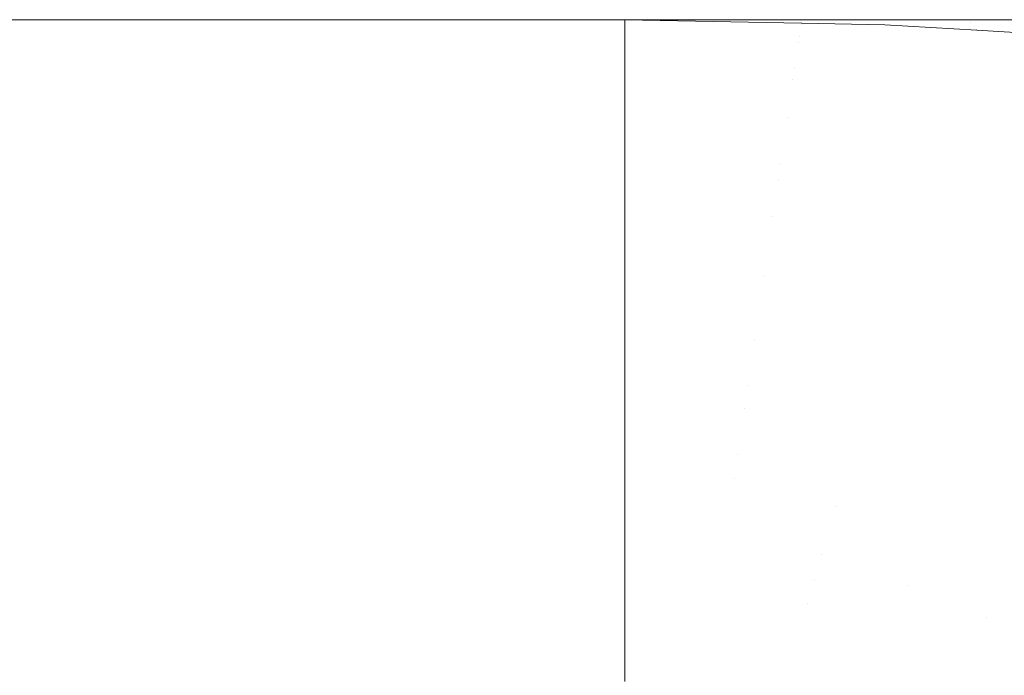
# Model space of a CAD drawing. Header units: centimetres. Extents: x -62 to 63, y 4 to 6.
# Tile 143 of 256: x -20.2918 to -20.21, y 5.9457 to 6.0002. Entities that reach past the tile are written whole.
import ezdxf

# ---------------------------------------------------------------- set-up
doc = ezdxf.new("R2010")
doc.units = ezdxf.units.CM
doc.header["$LTSCALE"] = 2.54
doc.layers.add('Lucido design-1', color=7, linetype='Continuous')

# ---------------------------------------------------------------- blocks, each defined once
blk = doc.blocks.new('Gruppo-4-1')
at = {"color": 7, "linetype": 'Continuous', "lineweight": 9}
for points, invisible_edges in [([(-61.851453, 6.000144, -2276.319046), (-11.919521, 6.000212, -2276.32217), (-36.885487, 6.000212, -2276.32217)], 9), ([(-61.851453, 6.000144, -2276.319046), (62.978378, 6.000144, -2276.319046), (13.046446, 6.000212, -2276.32217), (-11.919521, 6.000212, -2276.32217)], 11), ([(-61.851453, 6.000122, -2276.926414), (-36.885487, 6.000212, -2276.92217), (-20.241509, 6.000212, -2276.92217), (-20.241509, 6.000146, -2276.925294)], 9), ([(-20.241509, 6.000146, -2276.925294), (-20.241509, 6.000122, -2276.926414), (-61.851453, 6.000122, -2276.926414)], 10), ([(-61.851453, 6.000144, -2276.319046), (-61.851453, 6.000117, -2276.317808), (62.978378, 6.000117, -2276.317808), (62.978378, 6.000144, -2276.319046)], 10), ([(-36.885487, 6.000212, -2276.32217), (-20.108622, 6.000212, -2276.58283), (-20.124743, 6.000212, -2276.590258)], 9), ([(-36.885487, 6.000212, -2276.32217), (-20.044865, 6.000212, -2276.559498), (-20.053408, 6.000212, -2276.562274), (-20.068416, 6.000212, -2276.567152)], 9), ([(-20.068416, 6.000212, -2276.567152), (-20.089236, 6.000212, -2276.574814), (-36.885487, 6.000212, -2276.32217)], 10), ([(-20.124743, 6.000212, -2276.590258), (-20.13894, 6.000212, -2276.597476), (-36.885487, 6.000212, -2276.32217)], 10), ([(-20.13894, 6.000212, -2276.597476), (-20.151441, 6.000212, -2276.604453), (-36.885487, 6.000212, -2276.32217)], 10), ([(-36.885487, 6.000212, -2276.32217), (-20.018401, 6.000212, -2276.552008), (-20.044865, 6.000212, -2276.559498)], 9), ([(-20.151441, 6.000212, -2276.604453), (-20.162454, 6.000212, -2276.611172), (-36.885487, 6.000212, -2276.32217)], 10), ([(-36.885487, 6.000212, -2276.32217), (-19.988853, 6.000212, -2276.544859), (-20.018401, 6.000212, -2276.552008)], 9), ([(-20.162454, 6.000212, -2276.611172), (-20.172166, 6.000212, -2276.617629), (-36.885487, 6.000212, -2276.32217)], 10), ([(-36.885487, 6.000212, -2276.32217), (-19.956145, 6.000212, -2276.538267), (-19.97734, 6.000212, -2276.542539), (-19.988853, 6.000212, -2276.544859)], 9), ([(-20.172166, 6.000212, -2276.617629), (-20.18074, 6.000212, -2276.623824), (-36.885487, 6.000212, -2276.32217)], 10), ([(-36.885487, 6.000212, -2276.32217), (-19.920337, 6.000212, -2276.532478), (-19.956145, 6.000212, -2276.538267)], 9), ([(-36.885487, 6.000212, -2276.32217), (-19.881663, 6.000212, -2276.527754), (-19.902965, 6.000212, -2276.530356)], 9), ([(-20.18074, 6.000212, -2276.623824), (-20.186171, 6.000212, -2276.628083), (-20.188319, 6.000212, -2276.629766), (-36.885487, 6.000212, -2276.32217)], 12), ([(-19.902965, 6.000212, -2276.530356), (-19.920337, 6.000212, -2276.532478), (-36.885487, 6.000212, -2276.32217)], 10), ([(-36.885487, 6.000212, -2276.32217), (-19.797695, 6.000212, -2276.522484), (-19.833747, 6.000212, -2276.524053)], 9), ([(-36.885487, 6.000212, -2276.32217), (-20.200975, 6.000212, -2276.640932), (-20.20626, 6.000212, -2276.64619)], 9), ([(-20.188319, 6.000212, -2276.629766), (-20.195028, 6.000212, -2276.635464), (-36.885487, 6.000212, -2276.32217)], 10), ([(-36.885487, 6.000212, -2276.32217), (-19.840565, 6.000212, -2276.52435), (-19.881663, 6.000212, -2276.527754)], 9), ([(-19.77134, 6.000212, -2276.52217), (-19.797695, 6.000212, -2276.522484), (-36.885487, 6.000212, -2276.32217), (-11.919521, 6.000212, -2276.32217)], 10), ([(-20.20626, 6.000212, -2276.64619), (-20.210659, 6.000212, -2276.650917), (-36.885487, 6.000212, -2276.32217)], 10), ([(-20.210659, 6.000212, -2276.650917), (-20.214859, 6.000212, -2276.655792), (-36.885487, 6.000212, -2276.32217)], 10), ([(-20.195028, 6.000212, -2276.635464), (-20.200975, 6.000212, -2276.640932), (-36.885487, 6.000212, -2276.32217)], 10), ([(-19.833747, 6.000212, -2276.524053), (-19.840565, 6.000212, -2276.52435), (-36.885487, 6.000212, -2276.32217)], 10), ([(-20.089236, 6.000212, -2276.574814), (-20.108622, 6.000212, -2276.58283), (-36.885487, 6.000212, -2276.32217)], 10), ([(-20.214859, 6.000212, -2276.655792), (-20.218595, 6.000212, -2276.660494), (-36.885487, 6.000212, -2276.32217)], 10), ([(-20.218595, 6.000212, -2276.660494), (-20.221918, 6.000212, -2276.665038), (-36.885487, 6.000212, -2276.32217)], 10), ([(-20.221918, 6.000212, -2276.665038), (-20.224872, 6.000212, -2276.669437), (-36.885487, 6.000212, -2276.32217)], 10), ([(-20.224872, 6.000212, -2276.669437), (-20.22703, 6.000212, -2276.672947), (-20.227496, 6.000212, -2276.673705), (-36.885487, 6.000212, -2276.32217)], 12), ([(-20.227496, 6.000212, -2276.673705), (-20.229822, 6.000212, -2276.677855), (-36.885487, 6.000212, -2276.32217)], 10), ([(-20.229822, 6.000212, -2276.677855), (-20.231879, 6.000212, -2276.681898), (-36.885487, 6.000212, -2276.32217)], 10), ([(-20.231879, 6.000212, -2276.681898), (-20.23369, 6.000212, -2276.685847), (-36.885487, 6.000212, -2276.32217)], 10), ([(-20.23369, 6.000212, -2276.685847), (-20.235277, 6.000212, -2276.689713), (-36.885487, 6.000212, -2276.32217)], 10), ([(-20.235277, 6.000212, -2276.689713), (-20.236655, 6.000212, -2276.693505), (-36.885487, 6.000212, -2276.32217)], 10), ([(-20.236655, 6.000212, -2276.693505), (-20.237841, 6.000212, -2276.697235), (-36.885487, 6.000212, -2276.32217)], 10), ([(-20.237841, 6.000212, -2276.697235), (-20.238846, 6.000212, -2276.700911), (-36.885487, 6.000212, -2276.32217)], 10), ([(-20.238846, 6.000212, -2276.700911), (-20.23968, 6.000212, -2276.704545), (-36.885487, 6.000212, -2276.32217)], 10), ([(-36.885487, 6.000212, -2276.92217), (-20.241444, 6.000212, -2276.718829), (-20.241509, 6.000212, -2276.72217)], 9), ([(-20.23968, 6.000212, -2276.704545), (-20.240352, 6.000212, -2276.708144), (-36.885487, 6.000212, -2276.32217)], 10), ([(-36.885487, 6.000212, -2276.92217), (-36.885487, 6.000212, -2276.32217), (-20.24123, 6.000212, -2276.715278), (-20.241444, 6.000212, -2276.718829)], 11), ([(-20.241509, 6.000212, -2276.72217), (-20.241509, 6.000212, -2276.92217), (-36.885487, 6.000212, -2276.92217)], 8), ([(-20.240352, 6.000212, -2276.708144), (-20.240867, 6.000212, -2276.711719), (-36.885487, 6.000212, -2276.32217)], 10), ([(-20.240867, 6.000212, -2276.711719), (-20.24123, 6.000212, -2276.715278), (-36.885487, 6.000212, -2276.32217)], 10), ([(-20.226833, 5.999924, -2276.92217), (-20.241509, 6.000212, -2276.92217), (-20.241509, 6.000212, -2276.72217), (-20.226833, 5.999924, -2276.72217)], 8), ([(-20.226833, 5.999924, -2276.72217), (-20.241509, 6.000212, -2276.72217), (-20.241444, 6.000212, -2276.718829)], 8), ([(-20.241509, 6.000212, -2276.92217), (-20.226833, 5.999924, -2276.92217), (-20.226838, 5.999968, -2276.925294)], 10), ([(-20.226838, 5.999968, -2276.925294), (-20.241509, 6.000146, -2276.925294), (-20.241509, 6.000212, -2276.92217)], 9), ([(-20.241509, 6.000122, -2276.926414), (-20.241509, 6.000146, -2276.925294), (-20.226838, 5.999968, -2276.925294)], 10), ([(-20.226833, 5.999924, -2276.72217), (-20.241444, 6.000212, -2276.718829), (-20.24123, 6.000212, -2276.715278), (-20.240867, 6.000212, -2276.711719)], 9), ([(-20.240867, 6.000212, -2276.711719), (-20.240352, 6.000212, -2276.708144), (-20.226833, 5.999924, -2276.72217)], 10), ([(-20.240352, 6.000212, -2276.708144), (-20.23968, 6.000212, -2276.704545), (-20.226833, 5.999924, -2276.72217)], 10), ([(-20.23968, 6.000212, -2276.704545), (-20.238846, 6.000212, -2276.700911), (-20.226833, 5.999924, -2276.72217)], 10), ([(-20.238846, 6.000212, -2276.700911), (-20.237841, 6.000212, -2276.697235), (-20.226833, 5.999924, -2276.72217)], 10), ([(-20.237841, 6.000212, -2276.697235), (-20.236655, 6.000212, -2276.693505), (-20.226833, 5.999924, -2276.72217)], 10), ([(-20.236655, 6.000212, -2276.693505), (-20.235277, 6.000212, -2276.689713), (-20.226833, 5.999924, -2276.72217)], 10), ([(-20.235277, 6.000212, -2276.689713), (-20.23369, 6.000212, -2276.685847), (-20.212816, 6.000017, -2276.674476), (-20.226833, 5.999924, -2276.72217)], 14), ([(-20.23369, 6.000212, -2276.685847), (-20.231879, 6.000212, -2276.681898), (-20.212816, 6.000017, -2276.674476)], 10), ([(-20.231879, 6.000212, -2276.681898), (-20.229822, 6.000212, -2276.677855), (-20.212816, 6.000017, -2276.674476)], 10), ([(-20.229822, 6.000212, -2276.677855), (-20.227496, 6.000212, -2276.673705), (-20.212816, 6.000017, -2276.674476)], 10), ([(-20.227496, 6.000212, -2276.673705), (-20.22703, 6.000212, -2276.672947), (-20.212816, 6.000017, -2276.674476)], 10), ([(-20.212816, 6.000017, -2276.674476), (-20.22703, 6.000212, -2276.672947), (-20.224872, 6.000212, -2276.669437), (-20.221918, 6.000212, -2276.665038)], 9), ([(-20.221918, 6.000212, -2276.665038), (-20.218595, 6.000212, -2276.660494), (-20.212816, 6.000017, -2276.674476)], 10), ([(-20.218595, 6.000212, -2276.660494), (-20.214859, 6.000212, -2276.655792), (-20.212816, 6.000017, -2276.674476)], 10), ([(-20.214859, 6.000212, -2276.655792), (-20.210659, 6.000212, -2276.650917), (-20.195892, 6.000017, -2276.651979), (-20.212816, 6.000017, -2276.674476)], 14), ([(-20.210659, 6.000212, -2276.650917), (-20.20626, 6.000212, -2276.64619), (-20.195892, 6.000017, -2276.651979)], 10), ([(-61.851453, 6.000122, -2276.926414), (-20.241509, 6.000122, -2276.926414), (-20.241509, 5.999852, -2276.930651), (-61.851453, 5.999852, -2276.930651)], 5), ([(62.978378, 6.000117, -2276.317808), (-61.851453, 6.000117, -2276.317808), (-61.851453, 5.999831, -2276.313454), (62.978378, 5.999831, -2276.313454)], 5), ([(-20.241509, 5.999852, -2276.930651), (-20.241509, 5.999402, -2276.934872), (-61.851453, 5.999402, -2276.934872), (-61.851453, 5.999759, -2276.931523)], 10), ([(-61.851453, 5.999759, -2276.931523), (-61.851453, 5.999852, -2276.930651), (-20.241509, 5.999852, -2276.930651)], 10), ([(62.978378, 5.999831, -2276.313454), (-61.851453, 5.999831, -2276.313454), (-61.851453, 5.999356, -2276.309117), (62.978378, 5.999356, -2276.309117)], 5), ([(-20.241509, 5.999402, -2276.934872), (-20.241509, 5.998774, -2276.93907), (-61.851453, 5.998774, -2276.93907), (-61.851453, 5.998979, -2276.937697)], 10), ([(-61.851453, 5.998979, -2276.937697), (-61.851453, 5.999402, -2276.934872), (-20.241509, 5.999402, -2276.934872)], 10), ([(62.978378, 5.999356, -2276.309117), (-61.851453, 5.999356, -2276.309117), (-61.851453, 5.998693, -2276.304805), (62.978378, 5.998693, -2276.304805)], 5), ([(-20.226838, 5.999968, -2276.925294), (-20.226859, 5.999822, -2276.928414), (-20.241509, 6.000122, -2276.926414)], 11), ([(-20.241509, 5.999852, -2276.930651), (-20.241509, 6.000122, -2276.926414), (-20.226859, 5.999822, -2276.928414)], 10), ([(-20.226859, 5.999822, -2276.928414), (-20.226895, 5.999579, -2276.931524), (-20.241509, 5.999852, -2276.930651)], 11), ([(-20.226895, 5.999579, -2276.931524), (-20.226945, 5.99924, -2276.934621), (-20.241509, 5.999402, -2276.934872), (-20.241509, 5.999852, -2276.930651)], 11), ([(-20.241509, 5.999402, -2276.934872), (-20.226945, 5.99924, -2276.934621), (-20.227009, 5.998806, -2276.9377)], 11), ([(-20.227009, 5.998806, -2276.9377), (-20.241509, 5.998774, -2276.93907), (-20.241509, 5.999402, -2276.934872)], 9), ([(-20.212366, 5.998999, -2276.931524), (-20.212466, 5.998662, -2276.934621), (-20.226945, 5.99924, -2276.934621), (-20.226895, 5.999579, -2276.931524)], 15), ([(-20.226895, 5.999579, -2276.931524), (-20.226859, 5.999822, -2276.928414), (-20.212295, 5.99924, -2276.928414), (-20.212366, 5.998999, -2276.931524)], 15), ([(-20.212252, 5.999385, -2276.925294), (-20.212295, 5.99924, -2276.928414), (-20.226859, 5.999822, -2276.928414), (-20.226838, 5.999968, -2276.925294)], 15), ([(-20.212252, 5.999385, -2276.925294), (-20.226838, 5.999968, -2276.925294), (-20.219896, 5.999788, -2276.92217)], 11), ([(-20.226838, 5.999968, -2276.925294), (-20.226833, 5.999924, -2276.92217), (-20.219896, 5.999788, -2276.92217)], 9), ([(-20.219896, 5.999788, -2276.72217), (-20.226833, 5.999924, -2276.72217), (-20.212816, 6.000017, -2276.674476)], 10), ([(-20.226833, 5.999924, -2276.72217), (-20.219896, 5.999788, -2276.72217), (-20.219896, 5.999788, -2276.92217), (-20.226833, 5.999924, -2276.92217)], 10), ([(-20.212816, 6.000017, -2276.674476), (-20.208807, 5.999434, -2276.698818), (-20.212244, 5.999328, -2276.72217), (-20.219896, 5.999788, -2276.72217)], 11), ([(-20.212244, 5.999328, -2276.92217), (-20.219896, 5.999788, -2276.92217), (-20.219896, 5.999788, -2276.72217), (-20.212244, 5.999328, -2276.72217)], 10), ([(-20.219896, 5.999788, -2276.92217), (-20.212244, 5.999328, -2276.92217), (-20.212252, 5.999385, -2276.925294)], 10), ([(-20.212816, 6.000017, -2276.674476), (-20.198672, 5.999434, -2276.676004), (-20.208807, 5.999434, -2276.698818)], 11), ([(-20.212816, 6.000017, -2276.674476), (-20.195892, 6.000017, -2276.651979), (-20.191223, 5.999434, -2276.664958)], 11), ([(-20.191223, 5.999434, -2276.664958), (-20.198672, 5.999434, -2276.676004), (-20.212816, 6.000017, -2276.674476)], 11), ([(-20.197836, 5.998422, -2276.925294), (-20.1979, 5.998278, -2276.928414), (-20.212295, 5.99924, -2276.928414), (-20.212252, 5.999385, -2276.925294)], 15), ([(-20.197836, 5.998422, -2276.925294), (-20.212252, 5.999385, -2276.925294), (-20.212244, 5.999328, -2276.92217)], 11), ([(-20.197815, 5.99846, -2276.72217), (-20.212244, 5.999328, -2276.72217), (-20.208807, 5.999434, -2276.698818)], 10), ([(-20.197376, 5.998434, -2276.92217), (-20.212244, 5.999328, -2276.92217), (-20.212244, 5.999328, -2276.72217), (-20.197815, 5.99846, -2276.72217)], 10), ([(-20.212244, 5.999328, -2276.92217), (-20.197376, 5.998434, -2276.92217), (-20.197836, 5.998422, -2276.925294)], 10), ([(-61.851453, 5.998774, -2276.93907), (-20.241509, 5.998774, -2276.93907), (-20.241509, 5.997968, -2276.943238), (-61.851453, 5.997968, -2276.943238)], 5), ([(62.978378, 5.998693, -2276.304805), (-61.851453, 5.998693, -2276.304805), (-61.851453, 5.997842, -2276.300526), (62.978378, 5.997842, -2276.300526)], 5), ([(-20.227009, 5.998806, -2276.9377), (-20.227087, 5.998278, -2276.940757), (-20.241509, 5.998774, -2276.93907)], 11), ([(-20.241509, 5.997968, -2276.943238), (-20.241509, 5.998774, -2276.93907), (-20.227087, 5.998278, -2276.940757)], 10), ([(-20.212593, 5.99823, -2276.9377), (-20.212748, 5.997705, -2276.940757), (-20.227087, 5.998278, -2276.940757), (-20.227009, 5.998806, -2276.9377)], 15), ([(-20.227009, 5.998806, -2276.9377), (-20.226945, 5.99924, -2276.934621), (-20.212466, 5.998662, -2276.934621), (-20.212593, 5.99823, -2276.9377)], 15), ([(-20.212593, 5.99823, -2276.9377), (-20.212466, 5.998662, -2276.934621), (-20.198155, 5.997705, -2276.934621), (-20.198345, 5.997277, -2276.9377)], 15), ([(-20.198007, 5.998039, -2276.931524), (-20.198155, 5.997705, -2276.934621), (-20.212466, 5.998662, -2276.934621), (-20.212366, 5.998999, -2276.931524)], 15), ([(-20.212366, 5.998999, -2276.931524), (-20.212295, 5.99924, -2276.928414), (-20.1979, 5.998278, -2276.928414), (-20.198007, 5.998039, -2276.931524)], 15), ([(-20.241509, 5.997968, -2276.943238), (-20.241509, 5.996985, -2276.947368), (-61.851453, 5.996985, -2276.947368), (-61.851453, 5.997838, -2276.943784)], 10), ([(-61.851453, 5.997838, -2276.943784), (-61.851453, 5.997968, -2276.943238), (-20.241509, 5.997968, -2276.943238)], 10), ([(62.978378, 5.997842, -2276.300526), (-61.851453, 5.997842, -2276.300526), (-61.851453, 5.996805, -2276.296288), (62.978378, 5.996805, -2276.296288)], 5), ([(-20.227087, 5.998278, -2276.940757), (-20.227178, 5.997657, -2276.943786), (-20.241509, 5.997968, -2276.943238)], 11), ([(-20.227178, 5.997657, -2276.943786), (-20.227282, 5.996946, -2276.946785), (-20.241509, 5.996985, -2276.947368), (-20.241509, 5.997968, -2276.943238)], 11), ([(-20.227178, 5.997657, -2276.943786), (-20.227087, 5.998278, -2276.940757), (-20.212748, 5.997705, -2276.940757), (-20.21293, 5.997088, -2276.943786)], 15), ([(-20.21293, 5.997088, -2276.943786), (-20.212748, 5.997705, -2276.940757), (-20.198576, 5.996757, -2276.940757), (-20.198848, 5.996146, -2276.943786)], 15), ([(-20.198345, 5.997277, -2276.9377), (-20.198576, 5.996757, -2276.940757), (-20.212748, 5.997705, -2276.940757), (-20.212593, 5.99823, -2276.9377)], 15), ([(-20.241509, 5.996985, -2276.947368), (-20.241509, 5.995829, -2276.951452), (-61.851453, 5.995829, -2276.951452), (-61.851453, 5.996313, -2276.949744)], 10), ([(-61.851453, 5.996313, -2276.949744), (-61.851453, 5.996985, -2276.947368), (-20.241509, 5.996985, -2276.947368)], 10), ([(-20.241509, 5.996985, -2276.947368), (-20.227282, 5.996946, -2276.946785), (-20.2274, 5.996146, -2276.94975)], 11), ([(-20.2274, 5.996146, -2276.94975), (-20.241509, 5.995829, -2276.951452), (-20.241509, 5.996985, -2276.947368)], 9), ([(-20.2274, 5.996146, -2276.94975), (-20.227282, 5.996946, -2276.946785), (-20.213139, 5.996381, -2276.946785), (-20.213373, 5.995586, -2276.94975)], 15), ([(-20.21293, 5.997088, -2276.943786), (-20.213139, 5.996381, -2276.946785), (-20.227282, 5.996946, -2276.946785), (-20.227178, 5.997657, -2276.943786)], 15), ([(-20.198848, 5.996146, -2276.943786), (-20.199159, 5.995446, -2276.946785), (-20.213139, 5.996381, -2276.946785), (-20.21293, 5.997088, -2276.943786)], 15), ([(62.978378, 5.996805, -2276.296288), (-61.851453, 5.996805, -2276.296288), (-61.851453, 5.995584, -2276.292099), (62.978378, 5.995584, -2276.292099)], 5), ([(-20.2274, 5.996146, -2276.94975), (-20.22753, 5.99526, -2276.952675), (-20.241509, 5.995829, -2276.951452)], 11), ([(-20.213373, 5.995586, -2276.94975), (-20.213633, 5.994704, -2276.952675), (-20.22753, 5.99526, -2276.952675), (-20.2274, 5.996146, -2276.94975)], 15), ([(-20.213373, 5.995586, -2276.94975), (-20.213139, 5.996381, -2276.946785), (-20.199159, 5.995446, -2276.946785), (-20.19951, 5.994659, -2276.94975)], 15), ([(-61.851453, 5.995829, -2276.951452), (-20.241509, 5.995829, -2276.951452), (-20.241509, 5.9945, -2276.955484), (-61.851453, 5.9945, -2276.955484)], 5), ([(62.978378, 5.995584, -2276.292099), (-61.851453, 5.995584, -2276.292099), (-61.851453, 5.994181, -2276.287968), (62.978378, 5.994181, -2276.287968)], 5), ([(-20.241509, 5.9945, -2276.955484), (-20.241509, 5.995829, -2276.951452), (-20.22753, 5.99526, -2276.952675)], 10), ([(-20.22753, 5.99526, -2276.952675), (-20.227673, 5.994289, -2276.955559), (-20.241509, 5.9945, -2276.955484)], 11), ([(-20.227673, 5.994289, -2276.955559), (-20.22753, 5.99526, -2276.952675), (-20.213633, 5.994704, -2276.952675), (-20.213918, 5.99374, -2276.955559)], 15), ([(-20.19951, 5.994659, -2276.94975), (-20.199898, 5.993786, -2276.952675), (-20.213633, 5.994704, -2276.952675), (-20.213373, 5.995586, -2276.94975)], 15), ([(-20.241509, 5.9945, -2276.955484), (-20.241509, 5.993001, -2276.959456), (-61.851453, 5.993001, -2276.959456), (-61.851453, 5.994472, -2276.955558)], 10), ([(-61.851453, 5.994472, -2276.955558), (-61.851453, 5.9945, -2276.955484), (-20.241509, 5.9945, -2276.955484)], 10), ([(-20.227673, 5.994289, -2276.955559), (-20.227828, 5.993238, -2276.958396), (-20.241509, 5.993001, -2276.959456), (-20.241509, 5.9945, -2276.955484)], 11), ([(-20.213918, 5.99374, -2276.955559), (-20.213633, 5.994704, -2276.952675), (-20.199898, 5.993786, -2276.952675), (-20.200322, 5.992831, -2276.955559)], 15), ([(62.978378, 5.994181, -2276.287968), (-61.851453, 5.994181, -2276.287968), (-61.851453, 5.9926, -2276.283902), (62.978378, 5.9926, -2276.283902)], 5), ([(-20.213918, 5.99374, -2276.955559), (-20.214226, 5.992694, -2276.958396), (-20.227828, 5.993238, -2276.958396), (-20.227673, 5.994289, -2276.955559)], 15), ([(-20.200322, 5.992831, -2276.955559), (-20.200783, 5.991795, -2276.958396), (-20.214226, 5.992694, -2276.958396), (-20.213918, 5.99374, -2276.955559)], 15), ([(-20.241509, 5.993001, -2276.959456), (-20.241509, 5.991335, -2276.96336), (-61.851453, 5.991335, -2276.96336), (-61.851453, 5.992267, -2276.961176)], 10), ([(-61.851453, 5.992267, -2276.961176), (-61.851453, 5.993001, -2276.959456), (-20.241509, 5.993001, -2276.959456)], 10), ([(-20.241509, 5.993001, -2276.959456), (-20.227828, 5.993238, -2276.958396), (-20.227994, 5.992107, -2276.961185)], 11), ([(-20.241509, 5.991335, -2276.96336), (-20.241509, 5.993001, -2276.959456), (-20.227994, 5.992107, -2276.961185)], 10), ([(-20.227994, 5.992107, -2276.961185), (-20.227828, 5.993238, -2276.958396), (-20.214226, 5.992694, -2276.958396), (-20.214558, 5.99157, -2276.961185)], 15), ([(62.978378, 5.9926, -2276.283902), (-61.851453, 5.9926, -2276.283902), (-61.851453, 5.990843, -2276.279908), (62.978378, 5.990843, -2276.279908)], 5), ([(-20.227994, 5.992107, -2276.961185), (-20.228171, 5.990901, -2276.963922), (-20.241509, 5.991335, -2276.96336)], 11), ([(-20.214558, 5.99157, -2276.961185), (-20.214911, 5.990372, -2276.963922), (-20.228171, 5.990901, -2276.963922), (-20.227994, 5.992107, -2276.961185)], 15), ([(-20.214558, 5.99157, -2276.961185), (-20.214226, 5.992694, -2276.958396), (-20.200783, 5.991795, -2276.958396), (-20.201278, 5.990683, -2276.961185)], 15), ([(-61.851453, 5.989787, -2276.966599), (-61.851453, 5.991335, -2276.96336), (-20.241509, 5.991335, -2276.96336), (-20.241509, 5.989505, -2276.96719)], 10), ([(-20.241509, 5.989505, -2276.96719), (-20.241509, 5.991335, -2276.96336), (-20.228171, 5.990901, -2276.963922), (-20.228359, 5.989623, -2276.966604)], 14), ([(-20.201278, 5.990683, -2276.961185), (-20.201806, 5.989495, -2276.963922), (-20.214911, 5.990372, -2276.963922), (-20.214558, 5.99157, -2276.961185)], 15), ([(62.978378, 5.990843, -2276.279908), (-61.851453, 5.990843, -2276.279908), (-61.851453, 5.988913, -2276.275995), (62.978378, 5.988913, -2276.275995)], 5), ([(-20.228359, 5.989623, -2276.966604), (-20.228171, 5.990901, -2276.963922), (-20.214911, 5.990372, -2276.963922), (-20.215286, 5.989101, -2276.966604)], 15), ([(-20.215286, 5.989101, -2276.966604), (-20.214911, 5.990372, -2276.963922), (-20.201806, 5.989495, -2276.963922), (-20.202365, 5.988237, -2276.966604)], 15), ([(-20.241509, 5.989505, -2276.96719), (-61.851453, 5.989505, -2276.96719), (-61.851453, 5.989787, -2276.966599)], 9), ([(-61.851453, 5.989505, -2276.96719), (-20.241509, 5.989505, -2276.96719), (-20.241509, 5.987513, -2276.970939), (-61.851453, 5.987513, -2276.970939)], 5), ([(-20.241509, 5.989505, -2276.96719), (-20.228359, 5.989623, -2276.966604), (-20.228558, 5.988275, -2276.969229)], 11), ([(-20.228558, 5.988275, -2276.969229), (-20.241509, 5.987513, -2276.970939), (-20.241509, 5.989505, -2276.96719)], 9), ([(-20.215286, 5.989101, -2276.966604), (-20.215682, 5.987761, -2276.969229), (-20.228558, 5.988275, -2276.969229), (-20.228359, 5.989623, -2276.966604)], 15), ([(62.978378, 5.988913, -2276.275995), (-61.851453, 5.988913, -2276.275995), (-61.851453, 5.986815, -2276.27217), (62.978378, 5.986815, -2276.27217)], 5), ([(-20.202365, 5.988237, -2276.966604), (-20.202955, 5.98691, -2276.969229), (-20.215682, 5.987761, -2276.969229), (-20.215286, 5.989101, -2276.966604)], 15), ([(-20.241509, 5.987513, -2276.970939), (-20.228558, 5.988275, -2276.969229), (-20.228766, 5.986861, -2276.971794)], 11), ([(-20.228766, 5.986861, -2276.971794), (-20.228558, 5.988275, -2276.969229), (-20.215682, 5.987761, -2276.969229), (-20.216096, 5.986355, -2276.971794)], 15), ([(-20.241509, 5.987513, -2276.970939), (-20.241509, 5.985365, -2276.974601), (-61.851453, 5.985365, -2276.974601), (-61.851453, 5.987017, -2276.971786)], 10), ([(-61.851453, 5.987017, -2276.971786), (-61.851453, 5.987513, -2276.970939), (-20.241509, 5.987513, -2276.970939)], 10), ([(-20.228766, 5.986861, -2276.971794), (-20.228983, 5.985385, -2276.974297), (-20.241509, 5.985365, -2276.974601), (-20.241509, 5.987513, -2276.970939)], 11), ([(-20.216096, 5.986355, -2276.971794), (-20.215682, 5.987761, -2276.969229), (-20.202955, 5.98691, -2276.969229), (-20.203574, 5.985518, -2276.971794)], 15), ([(62.978378, 5.986815, -2276.27217), (-61.851453, 5.986815, -2276.27217), (-61.851453, 5.984551, -2276.26844), (62.978378, 5.984551, -2276.26844)], 5), ([(-20.216096, 5.986355, -2276.971794), (-20.216529, 5.984887, -2276.974297), (-20.228983, 5.985385, -2276.974297), (-20.228766, 5.986861, -2276.971794)], 15), ([(-20.203574, 5.985518, -2276.971794), (-20.204221, 5.984064, -2276.974297), (-20.216529, 5.984887, -2276.974297), (-20.216096, 5.986355, -2276.971794)], 15), ([(-20.241509, 5.985365, -2276.974601), (-20.241509, 5.983063, -2276.978167), (-61.851453, 5.983063, -2276.978167), (-61.851453, 5.983995, -2276.976724)], 10), ([(-61.851453, 5.983995, -2276.976724), (-61.851453, 5.985365, -2276.974601), (-20.241509, 5.985365, -2276.974601)], 10), ([(-20.241509, 5.985365, -2276.974601), (-20.228983, 5.985385, -2276.974297), (-20.229209, 5.983849, -2276.976736)], 11), ([(-20.229209, 5.983849, -2276.976736), (-20.241509, 5.983063, -2276.978167), (-20.241509, 5.985365, -2276.974601)], 9), ([(-20.229209, 5.983849, -2276.976736), (-20.228983, 5.985385, -2276.974297), (-20.216529, 5.984887, -2276.974297), (-20.21698, 5.983361, -2276.976736)], 15), ([(-20.21698, 5.983361, -2276.976736), (-20.216529, 5.984887, -2276.974297), (-20.204221, 5.984064, -2276.974297), (-20.204893, 5.982553, -2276.976736)], 15), ([(62.978378, 5.984551, -2276.26844), (-61.851453, 5.984551, -2276.26844), (-61.851453, 5.982127, -2276.264812), (62.978378, 5.982127, -2276.264812)], 5), ([(-20.229209, 5.983849, -2276.976736), (-20.229443, 5.982258, -2276.979109), (-20.241509, 5.983063, -2276.978167)], 11), ([(-20.21698, 5.983361, -2276.976736), (-20.217446, 5.981779, -2276.979109), (-20.229443, 5.982258, -2276.979109), (-20.229209, 5.983849, -2276.976736)], 15), ([(-20.241509, 5.983063, -2276.978167), (-20.241509, 5.980612, -2276.981633), (-61.851453, 5.980612, -2276.981633), (-61.851453, 5.980767, -2276.981413)], 10), ([(-61.851453, 5.980767, -2276.981413), (-61.851453, 5.983063, -2276.978167), (-20.241509, 5.983063, -2276.978167)], 10), ([(-20.241509, 5.980612, -2276.981633), (-20.241509, 5.983063, -2276.978167), (-20.229443, 5.982258, -2276.979109), (-20.229684, 5.980615, -2276.981416)], 14), ([(-20.204893, 5.982553, -2276.976736), (-20.20559, 5.980986, -2276.979109), (-20.217446, 5.981779, -2276.979109), (-20.21698, 5.983361, -2276.976736)], 15), ([(-20.229684, 5.980615, -2276.981416), (-20.229443, 5.982258, -2276.979109), (-20.217446, 5.981779, -2276.979109), (-20.217928, 5.980145, -2276.981416)], 15), ([(62.978378, 5.982127, -2276.264812), (-61.851453, 5.982127, -2276.264812), (-61.851453, 5.979547, -2276.261294), (62.978378, 5.979547, -2276.261294)], 5), ([(-20.217928, 5.980145, -2276.981416), (-20.217446, 5.981779, -2276.979109), (-20.20559, 5.980986, -2276.979109), (-20.206309, 5.979368, -2276.981416)], 15), ([(-61.851453, 5.980612, -2276.981633), (-20.241509, 5.980612, -2276.981633), (-20.241509, 5.978016, -2276.984992), (-61.851453, 5.978016, -2276.984992)], 5), ([(-20.241509, 5.980612, -2276.981633), (-20.229684, 5.980615, -2276.981416), (-20.229933, 5.978923, -2276.983655)], 11), ([(-20.229933, 5.978923, -2276.983655), (-20.241509, 5.978016, -2276.984992), (-20.241509, 5.980612, -2276.981633)], 9), ([(-20.217928, 5.980145, -2276.981416), (-20.218425, 5.978463, -2276.983655), (-20.229933, 5.978923, -2276.983655), (-20.229684, 5.980615, -2276.981416)], 15), ([(-20.206309, 5.979368, -2276.981416), (-20.20705, 5.977702, -2276.983655), (-20.218425, 5.978463, -2276.983655), (-20.217928, 5.980145, -2276.981416)], 15), ([(62.978378, 5.979547, -2276.261294), (-61.851453, 5.979547, -2276.261294), (-61.851453, 5.976816, -2276.257891), (62.978378, 5.976816, -2276.257891)], 5), ([(-20.230189, 5.977186, -2276.985824), (-20.241509, 5.978016, -2276.984992), (-20.229933, 5.978923, -2276.983655)], 11), ([(-20.229933, 5.978923, -2276.983655), (-20.218425, 5.978463, -2276.983655), (-20.218934, 5.976736, -2276.985824), (-20.230189, 5.977186, -2276.985824)], 15), ([(-20.20781, 5.975992, -2276.985824), (-20.218934, 5.976736, -2276.985824), (-20.218425, 5.978463, -2276.983655), (-20.20705, 5.977702, -2276.983655)], 15), ([(-20.241509, 5.978016, -2276.984992), (-20.241509, 5.975279, -2276.988237), (-61.851453, 5.975279, -2276.988237), (-61.851453, 5.977323, -2276.985813)], 10), ([(-61.851453, 5.977323, -2276.985813), (-61.851453, 5.978016, -2276.984992), (-20.241509, 5.978016, -2276.984992)], 10), ([(-20.23045, 5.975407, -2276.987923), (-20.241509, 5.975279, -2276.988237), (-20.241509, 5.978016, -2276.984992), (-20.230189, 5.977186, -2276.985824)], 13), ([(62.978378, 5.976816, -2276.257891), (-61.851453, 5.976816, -2276.257891), (-61.851453, 5.97394, -2276.254611), (62.978378, 5.97394, -2276.254611)], 5), ([(-20.230189, 5.977186, -2276.985824), (-20.218934, 5.976736, -2276.985824), (-20.219456, 5.974968, -2276.987923), (-20.23045, 5.975407, -2276.987923)], 15), ([(-20.208589, 5.974242, -2276.987923), (-20.219456, 5.974968, -2276.987923), (-20.218934, 5.976736, -2276.985824), (-20.20781, 5.975992, -2276.985824)], 15), ([(-61.851453, 5.973718, -2276.989937), (-61.851453, 5.975279, -2276.988237), (-20.241509, 5.975279, -2276.988237), (-20.241509, 5.972408, -2276.991364)], 10), ([(-20.241509, 5.975279, -2276.988237), (-20.23045, 5.975407, -2276.987923), (-20.230717, 5.973591, -2276.989952)], 11), ([(-20.230717, 5.973591, -2276.989952), (-20.241509, 5.972408, -2276.991364), (-20.241509, 5.975279, -2276.988237)], 9), ([(-20.23045, 5.975407, -2276.987923), (-20.219456, 5.974968, -2276.987923), (-20.219988, 5.973162, -2276.989952), (-20.230717, 5.973591, -2276.989952)], 15), ([(-20.209384, 5.972453, -2276.989952), (-20.219988, 5.973162, -2276.989952), (-20.219456, 5.974968, -2276.987923), (-20.208589, 5.974242, -2276.987923)], 15), ([(62.978378, 5.97394, -2276.254611), (-61.851453, 5.97394, -2276.254611), (-61.851453, 5.970923, -2276.251459), (62.978378, 5.970923, -2276.251459)], 5), ([(-20.241509, 5.972408, -2276.991364), (-61.851453, 5.972408, -2276.991364), (-61.851453, 5.973718, -2276.989937)], 9), ([(-20.230989, 5.97174, -2276.99191), (-20.241509, 5.972408, -2276.991364), (-20.230717, 5.973591, -2276.989952)], 11), ([(-20.230717, 5.973591, -2276.989952), (-20.219988, 5.973162, -2276.989952), (-20.220531, 5.971322, -2276.99191), (-20.230989, 5.97174, -2276.99191)], 15), ([(-20.210194, 5.970631, -2276.99191), (-20.220531, 5.971322, -2276.99191), (-20.219988, 5.973162, -2276.989952), (-20.209384, 5.972453, -2276.989952)], 15), ([(-61.851453, 5.969984, -2276.993787), (-61.851453, 5.972408, -2276.991364), (-20.241509, 5.972408, -2276.991364), (-20.241509, 5.969406, -2276.994366)], 10), ([(-20.231266, 5.969858, -2276.993797), (-20.241509, 5.969406, -2276.994366), (-20.241509, 5.972408, -2276.991364), (-20.230989, 5.97174, -2276.99191)], 13), ([(-20.209384, 5.972453, -2276.989952), (-20.198964, 5.971472, -2276.989952), (-20.200037, 5.969675, -2276.99191), (-20.210194, 5.970631, -2276.99191)], 15), ([(-20.230989, 5.97174, -2276.99191), (-20.220531, 5.971322, -2276.99191), (-20.221083, 5.969451, -2276.993797), (-20.231266, 5.969858, -2276.993797)], 15), ([(62.978378, 5.970923, -2276.251459), (-61.851453, 5.970923, -2276.251459), (-61.851453, 5.967771, -2276.248442), (62.978378, 5.967771, -2276.248442)], 5), ([(-20.211018, 5.968778, -2276.993797), (-20.221083, 5.969451, -2276.993797), (-20.220531, 5.971322, -2276.99191), (-20.210194, 5.970631, -2276.99191)], 15), ([(-20.241509, 5.969406, -2276.994366), (-61.851453, 5.969406, -2276.994366), (-61.851453, 5.969984, -2276.993787)], 9), ([(-20.210194, 5.970631, -2276.99191), (-20.200037, 5.969675, -2276.99191), (-20.201128, 5.967847, -2276.993797), (-20.211018, 5.968778, -2276.993797)], 15), ([(-61.851453, 5.969406, -2276.994366), (-20.241509, 5.969406, -2276.994366), (-20.241509, 5.966279, -2276.997237), (-61.851453, 5.966279, -2276.997237)], 5), ([(-20.231547, 5.967948, -2276.995613), (-20.241509, 5.969406, -2276.994366), (-20.231266, 5.969858, -2276.993797)], 11), ([(-20.241509, 5.966279, -2276.997237), (-20.241509, 5.969406, -2276.994366), (-20.231547, 5.967948, -2276.995613)], 10), ([(-20.231266, 5.969858, -2276.993797), (-20.221083, 5.969451, -2276.993797), (-20.221643, 5.967553, -2276.995613), (-20.231547, 5.967948, -2276.995613)], 15), ([(-20.211854, 5.966898, -2276.995613), (-20.221643, 5.967553, -2276.995613), (-20.221083, 5.969451, -2276.993797), (-20.211018, 5.968778, -2276.993797)], 15), ([(-20.211018, 5.968778, -2276.993797), (-20.201128, 5.967847, -2276.993797), (-20.202236, 5.965993, -2276.995613), (-20.211854, 5.966898, -2276.995613)], 15), ([(62.978378, 5.967771, -2276.248442), (-61.851453, 5.967771, -2276.248442), (-61.851453, 5.964491, -2276.245566), (62.978378, 5.964491, -2276.245566)], 5), ([(-20.231547, 5.967948, -2276.995613), (-20.231832, 5.966014, -2276.997357), (-20.241509, 5.966279, -2276.997237)], 11), ([(-20.231547, 5.967948, -2276.995613), (-20.221643, 5.967553, -2276.995613), (-20.222211, 5.96563, -2276.997357), (-20.231832, 5.966014, -2276.997357)], 15), ([(-20.212701, 5.964994, -2276.997357), (-20.222211, 5.96563, -2276.997357), (-20.221643, 5.967553, -2276.995613), (-20.211854, 5.966898, -2276.995613)], 15), ([(-20.211854, 5.966898, -2276.995613), (-20.202236, 5.965993, -2276.995613), (-20.203357, 5.964114, -2276.997357), (-20.212701, 5.964994, -2276.997357)], 15), ([(-20.241509, 5.966279, -2276.997237), (-20.241509, 5.963034, -2276.999974), (-61.851453, 5.963034, -2276.999974), (-61.851453, 5.96614, -2276.997355)], 10), ([(-61.851453, 5.96614, -2276.997355), (-61.851453, 5.966279, -2276.997237), (-20.241509, 5.966279, -2276.997237)], 10), ([(-20.241509, 5.966279, -2276.997237), (-20.231832, 5.966014, -2276.997357), (-20.232119, 5.964058, -2276.999031)], 11), ([(-20.232119, 5.964058, -2276.999031), (-20.241509, 5.963034, -2276.999974), (-20.241509, 5.966279, -2276.997237)], 9), ([(-20.231832, 5.966014, -2276.997357), (-20.222211, 5.96563, -2276.997357), (-20.222784, 5.963685, -2276.999031), (-20.232119, 5.964058, -2276.999031)], 15), ([(-20.213557, 5.963068, -2276.999031), (-20.222784, 5.963685, -2276.999031), (-20.222211, 5.96563, -2276.997357), (-20.212701, 5.964994, -2276.997357)], 15), ([(-20.212701, 5.964994, -2276.997357), (-20.203357, 5.964114, -2276.997357), (-20.204491, 5.962215, -2276.999031), (-20.213557, 5.963068, -2276.999031)], 15), ([(62.978378, 5.962192, -2276.243721), (62.978378, 5.964491, -2276.245566), (-61.851453, 5.964491, -2276.245566), (-61.851453, 5.962192, -2276.243721)], 10), ([(-20.241509, 5.963034, -2276.999974), (-20.232119, 5.964058, -2276.999031), (-20.23241, 5.962084, -2277.000635)], 11), ([(-20.232119, 5.964058, -2276.999031), (-20.222784, 5.963685, -2276.999031), (-20.223363, 5.961723, -2277.000635), (-20.23241, 5.962084, -2277.000635)], 15), ([(-20.214422, 5.961125, -2277.000635), (-20.223363, 5.961723, -2277.000635), (-20.222784, 5.963685, -2276.999031), (-20.213557, 5.963068, -2276.999031)], 15), ([(-61.851453, 5.962195, -2277.000622), (-61.851453, 5.963034, -2276.999974), (-20.241509, 5.963034, -2276.999974), (-20.241509, 5.962195, -2277.000622)], 10), ([(-20.23241, 5.962084, -2277.000635), (-20.241509, 5.962195, -2277.000622), (-20.241509, 5.963034, -2276.999974)], 9), ([(-20.213557, 5.963068, -2276.999031), (-20.204491, 5.962215, -2276.999031), (-20.205636, 5.960298, -2277.000635), (-20.214422, 5.961125, -2277.000635)], 15), ([(-20.241509, 5.962195, -2277.000622), (-20.241509, 5.960205, -2277.002161), (-61.851453, 5.960205, -2277.002161), (-61.851453, 5.962195, -2277.000622)], 10), ([(-61.851453, 5.962192, -2276.243721), (-61.851453, 5.961088, -2276.242835), (62.978378, 5.961088, -2276.242835), (62.978378, 5.962192, -2276.243721)], 10), ([(-20.241509, 5.960205, -2277.002161), (-20.241509, 5.962195, -2277.000622), (-20.23241, 5.962084, -2277.000635)], 10), ([(-20.23241, 5.962084, -2277.000635), (-20.223947, 5.959745, -2277.00217), (-20.241509, 5.960205, -2277.002161)], 11), ([(-20.23241, 5.962084, -2277.000635), (-20.223363, 5.961723, -2277.000635), (-20.223947, 5.959745, -2277.00217)], 11), ([(-20.215293, 5.959167, -2277.00217), (-20.223947, 5.959745, -2277.00217), (-20.223363, 5.961723, -2277.000635), (-20.214422, 5.961125, -2277.000635)], 15), ([(62.978378, 5.960201, -2276.242184), (62.978378, 5.961088, -2276.242835), (-61.851453, 5.961088, -2276.242835), (-61.851453, 5.960201, -2276.242184)], 10), ([(-20.214422, 5.961125, -2277.000635), (-20.205636, 5.960298, -2277.000635), (-20.206789, 5.958366, -2277.00217), (-20.215293, 5.959167, -2277.00217)], 15), ([(-20.241509, 5.960205, -2277.002161), (-20.241509, 5.959675, -2277.00257), (-61.851453, 5.959675, -2277.00257), (-61.851453, 5.960205, -2277.002161)], 10), ([(-61.851453, 5.960201, -2276.242184), (-61.851453, 5.95757, -2276.240255), (62.978378, 5.95757, -2276.240255), (62.978378, 5.960201, -2276.242184)], 10), ([(-20.241509, 5.959675, -2277.00257), (-20.241509, 5.960205, -2277.002161), (-20.223947, 5.959745, -2277.00217)], 10), ([(-61.851453, 5.959675, -2277.00257), (-20.241509, 5.959675, -2277.00257), (-20.241509, 5.956209, -2277.005021), (-61.851453, 5.956209, -2277.005021)], 5), ([(-20.223947, 5.959745, -2277.00217), (-20.224534, 5.957755, -2277.003636), (-20.241509, 5.959675, -2277.00257)], 11), ([(-20.241509, 5.959675, -2277.00257), (-20.224534, 5.957755, -2277.003636), (-20.225124, 5.955755, -2277.005034)], 11), ([(-20.225124, 5.955755, -2277.005034), (-20.241509, 5.956209, -2277.005021), (-20.241509, 5.959675, -2277.00257)], 9), ([(-20.216169, 5.957196, -2277.003636), (-20.224534, 5.957755, -2277.003636), (-20.223947, 5.959745, -2277.00217), (-20.215293, 5.959167, -2277.00217)], 15), ([(-20.215293, 5.959167, -2277.00217), (-20.206789, 5.958366, -2277.00217), (-20.20795, 5.956422, -2277.003636), (-20.216169, 5.957196, -2277.003636)], 15), ([(-20.21705, 5.955215, -2277.005034), (-20.225124, 5.955755, -2277.005034), (-20.224534, 5.957755, -2277.003636), (-20.216169, 5.957196, -2277.003636)], 15), ([(62.978378, 5.95757, -2276.240255), (-61.851453, 5.95757, -2276.240255), (-61.851453, 5.953942, -2276.237831), (62.978378, 5.953942, -2276.237831)], 5), ([(-20.216169, 5.957196, -2277.003636), (-20.20795, 5.956422, -2277.003636), (-20.209116, 5.954468, -2277.005034), (-20.21705, 5.955215, -2277.005034)], 15), ([(-20.241509, 5.956209, -2277.005021), (-20.241509, 5.952643, -2277.007323), (-61.851453, 5.952643, -2277.007323), (-61.851453, 5.95619, -2277.005033)], 10), ([(-61.851453, 5.95619, -2277.005033), (-61.851453, 5.956209, -2277.005021), (-20.241509, 5.956209, -2277.005021)], 10), ([(-20.241509, 5.956209, -2277.005021), (-20.225124, 5.955755, -2277.005034), (-20.225716, 5.953748, -2277.006365)], 11), ([(-20.225716, 5.953748, -2277.006365), (-20.241509, 5.952643, -2277.007323), (-20.241509, 5.956209, -2277.005021)], 9), ([(-20.217934, 5.953228, -2277.006365), (-20.225716, 5.953748, -2277.006365), (-20.225124, 5.955755, -2277.005034), (-20.21705, 5.955215, -2277.005034)], 15), ([(-20.21705, 5.955215, -2277.005034), (-20.209116, 5.954468, -2277.005034), (-20.210287, 5.952508, -2277.006365), (-20.217934, 5.953228, -2277.006365)], 15), ([(-20.202816, 5.951596, -2277.006365), (-20.210287, 5.952508, -2277.006365), (-20.209116, 5.954468, -2277.005034), (-20.201365, 5.953522, -2277.005034)], 15), ([(62.978378, 5.953942, -2276.237831), (-61.851453, 5.953942, -2276.237831), (-61.851453, 5.950212, -2276.235567), (62.978378, 5.950212, -2276.235567)], 5), ([(-20.225716, 5.953748, -2277.006365), (-20.226309, 5.951737, -2277.00763), (-20.241509, 5.952643, -2277.007323)], 11), ([(-20.226309, 5.951737, -2277.00763), (-20.225716, 5.953748, -2277.006365), (-20.217934, 5.953228, -2277.006365)], 11), ([(-20.217934, 5.953228, -2277.006365), (-20.21146, 5.950543, -2277.00763), (-20.226309, 5.951737, -2277.00763)], 11), ([(-20.217934, 5.953228, -2277.006365), (-20.210287, 5.952508, -2277.006365), (-20.21146, 5.950543, -2277.00763)], 11), ([(-20.241509, 5.952643, -2277.007323), (-20.241509, 5.948981, -2277.009471), (-61.851453, 5.948981, -2277.009471), (-61.851453, 5.952135, -2277.007621)], 10), ([(-61.851453, 5.952135, -2277.007621), (-61.851453, 5.952643, -2277.007323), (-20.241509, 5.952643, -2277.007323)], 10), ([(-20.241509, 5.948981, -2277.009471), (-20.241509, 5.952643, -2277.007323), (-20.226309, 5.951737, -2277.00763), (-20.226903, 5.949723, -2277.008831)], 14), ([(-20.20427, 5.949666, -2277.00763), (-20.21146, 5.950543, -2277.00763), (-20.210287, 5.952508, -2277.006365), (-20.202816, 5.951596, -2277.006365)], 15), ([(-20.226903, 5.949723, -2277.008831), (-20.226309, 5.951737, -2277.00763), (-20.21146, 5.950543, -2277.00763), (-20.212634, 5.948576, -2277.008831)], 15), ([(-20.205725, 5.947733, -2277.008831), (-20.212634, 5.948576, -2277.008831), (-20.21146, 5.950543, -2277.00763), (-20.20427, 5.949666, -2277.00763)], 15), ([(62.978378, 5.950212, -2276.235567), (-61.851453, 5.950212, -2276.235567), (-61.851453, 5.946387, -2276.233469), (62.978378, 5.946387, -2276.233469)], 5), ([(-20.226903, 5.949723, -2277.008831), (-20.227497, 5.94771, -2277.009968), (-20.241509, 5.948981, -2277.009471)], 11), ([(-20.212634, 5.948576, -2277.008831), (-20.213808, 5.946609, -2277.009968), (-20.227497, 5.94771, -2277.009968), (-20.226903, 5.949723, -2277.008831)], 15), ([(-20.241509, 5.948981, -2277.009471), (-20.241509, 5.945232, -2277.011463), (-61.851453, 5.945232, -2277.011463), (-61.851453, 5.948074, -2277.009953)], 10), ([(-61.851453, 5.948074, -2277.009953), (-61.851453, 5.948981, -2277.009471), (-20.241509, 5.948981, -2277.009471)], 10), ([(-20.241509, 5.945232, -2277.011463), (-20.241509, 5.948981, -2277.009471), (-20.227497, 5.94771, -2277.009968), (-20.22809, 5.945698, -2277.011043)], 14), ([(-20.20718, 5.9458, -2277.009968), (-20.213808, 5.946609, -2277.009968), (-20.212634, 5.948576, -2277.008831), (-20.205725, 5.947733, -2277.008831)], 15), ([(-20.22809, 5.945698, -2277.011043), (-20.227497, 5.94771, -2277.009968), (-20.213808, 5.946609, -2277.009968), (-20.214981, 5.944644, -2277.011043)], 15), ([(62.978378, 5.946387, -2276.233469), (-61.851453, 5.946387, -2276.233469), (-61.851453, 5.942474, -2276.231539), (62.978378, 5.942474, -2276.231539)], 5), ([(-20.214981, 5.944644, -2277.011043), (-20.213808, 5.946609, -2277.009968), (-20.20718, 5.9458, -2277.009968)], 11), ([(-20.20718, 5.9458, -2277.009968), (-20.202468, 5.942941, -2277.011043), (-20.214981, 5.944644, -2277.011043)], 11)]:
    blk.add_3dface(points, dxfattribs=dict(at, invisible_edges=invisible_edges))
blk = doc.blocks.new('Gruppo-5-1')
at = {"color": 7}
blk.add_blockref('Gruppo-4-1', (0, 0), dxfattribs=at)

msp = doc.modelspace()

# ---------------------------------------------------------------- block references
at = {"layer": 'Lucido design-1', "color": 7}
msp.add_blockref('Gruppo-5-1', (0, 0), dxfattribs=at)

doc.saveas('drawing.dxf')
